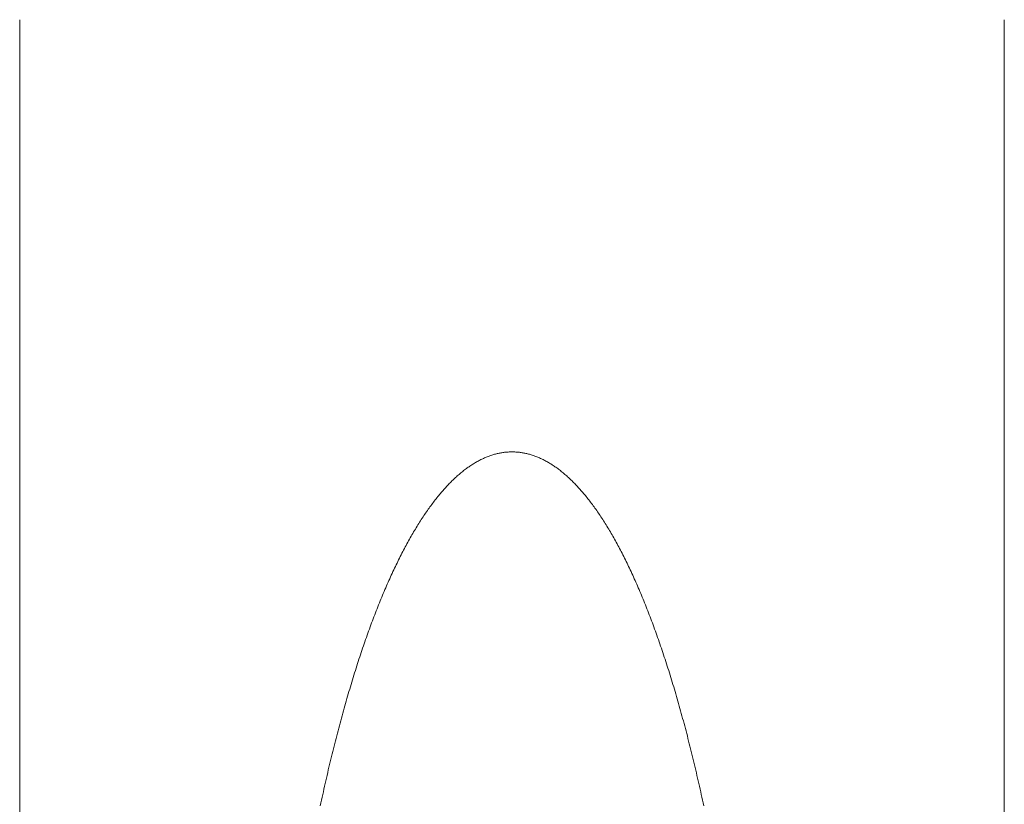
# Model space of a CAD drawing. Header units: millimetres. Extents: x 204754 to 495640, y -178579 to -98814.
# Tile 79 of 179: x 267032 to 267102, y -131110 to -131054. Entities that reach past the tile are written whole.
import ezdxf

# ---------------------------------------------------------------- set-up
doc = ezdxf.new("R2010")
doc.units = ezdxf.units.MM
doc.header["$MEASUREMENT"] = 0
doc.layers.get('0').update_dxf_attribs({"color": 252, "lineweight": 5})
doc.layers.add('P-SANR-FIXT_Nr_pióra__47', color=252, linetype='Continuous', lineweight=5)

# ---------------------------------------------------------------- blocks, each defined once
blk = doc.blocks.new('podkład 20251118')
at = {"layer": 'P-SANR-FIXT_Nr_pióra__47', "color": 252, "linetype": 'Continuous', "lineweight": 5}
for p, q in [((267031.78, -131145.698), (267031.78, -131054.269)), ((267101.96, -131054.269), (267101.96, -131145.698)), ((267101.96, -131054.269), (267101.96, -131110.853)), ((267064.455, -131085.703), (267064.39, -131085.739)), ((267064.52, -131085.668), (267064.455, -131085.703)), ((267064.585, -131085.634), (267064.52, -131085.668)), ((267064.65, -131085.602), (267064.585, -131085.634)), ((267064.715, -131085.57), (267064.65, -131085.602)), ((267064.78, -131085.539), (267064.715, -131085.57)), ((267064.845, -131085.509), (267064.78, -131085.539)), ((267064.91, -131085.48), (267064.845, -131085.509)), ((267064.975, -131085.451), (267064.91, -131085.48)), ((267065.04, -131085.424), (267064.975, -131085.451)), ((267065.105, -131085.398), (267065.04, -131085.424)), ((267065.171, -131085.373), (267065.105, -131085.398)), ((267065.236, -131085.348), (267065.171, -131085.373)), ((267065.301, -131085.325), (267065.236, -131085.348)), ((267065.366, -131085.303), (267065.301, -131085.325)), ((267065.431, -131085.281), (267065.366, -131085.303)), ((267065.497, -131085.261), (267065.431, -131085.281)), ((267065.562, -131085.241), (267065.497, -131085.261)), ((267065.627, -131085.223), (267065.562, -131085.241)), ((267065.693, -131085.205), (267065.627, -131085.223)), ((267065.758, -131085.188), (267065.693, -131085.205)), ((267065.823, -131085.172), (267065.758, -131085.188)), ((267065.889, -131085.158), (267065.823, -131085.172)), ((267065.954, -131085.144), (267065.889, -131085.158)), ((267066.019, -131085.131), (267065.954, -131085.144)), ((267066.085, -131085.119), (267066.019, -131085.131)), ((267066.15, -131085.108), (267066.085, -131085.119)), ((267066.216, -131085.098), (267066.15, -131085.108)), ((267066.281, -131085.089), (267066.216, -131085.098)), ((267066.347, -131085.081), (267066.281, -131085.089)), ((267066.412, -131085.074), (267066.347, -131085.081)), ((267066.477, -131085.067), (267066.412, -131085.074)), ((267066.543, -131085.062), (267066.477, -131085.067)), ((267066.608, -131085.058), (267066.543, -131085.062)), ((267066.674, -131085.055), (267066.608, -131085.058)), ((267066.739, -131085.052), (267066.674, -131085.055)), ((267066.805, -131085.051), (267066.739, -131085.052)), ((267066.87, -131085.05), (267066.805, -131085.051)), ((267066.936, -131085.051), (267066.87, -131085.05)), ((267067.001, -131085.052), (267066.936, -131085.051)), ((267067.067, -131085.055), (267067.001, -131085.052)), ((267067.132, -131085.058), (267067.067, -131085.055)), ((267067.198, -131085.062), (267067.132, -131085.058)), ((267067.263, -131085.067), (267067.198, -131085.062)), ((267067.328, -131085.074), (267067.263, -131085.067)), ((267067.394, -131085.081), (267067.328, -131085.074)), ((267067.459, -131085.089), (267067.394, -131085.081)), ((267067.525, -131085.098), (267067.459, -131085.089)), ((267067.59, -131085.108), (267067.525, -131085.098)), ((267067.656, -131085.119), (267067.59, -131085.108)), ((267067.721, -131085.131), (267067.656, -131085.119)), ((267067.786, -131085.144), (267067.721, -131085.131)), ((267067.852, -131085.158), (267067.786, -131085.144)), ((267067.917, -131085.172), (267067.852, -131085.158)), ((267067.982, -131085.188), (267067.917, -131085.172)), ((267068.048, -131085.205), (267067.982, -131085.188)), ((267068.113, -131085.223), (267068.048, -131085.205)), ((267068.178, -131085.241), (267068.113, -131085.223)), ((267068.244, -131085.261), (267068.178, -131085.241)), ((267068.309, -131085.281), (267068.244, -131085.261)), ((267068.374, -131085.303), (267068.309, -131085.281)), ((267068.439, -131085.325), (267068.374, -131085.303)), ((267068.505, -131085.348), (267068.439, -131085.325)), ((267068.57, -131085.373), (267068.505, -131085.348)), ((267068.635, -131085.398), (267068.57, -131085.373)), ((267068.7, -131085.424), (267068.635, -131085.398)), ((267068.765, -131085.451), (267068.7, -131085.424)), ((267068.83, -131085.48), (267068.765, -131085.451)), ((267068.895, -131085.509), (267068.83, -131085.48)), ((267068.961, -131085.539), (267068.895, -131085.509)), ((267069.026, -131085.57), (267068.961, -131085.539)), ((267069.09, -131085.602), (267069.026, -131085.57)), ((267069.155, -131085.634), (267069.09, -131085.602)), ((267069.22, -131085.668), (267069.155, -131085.634)), ((267069.285, -131085.703), (267069.22, -131085.668)), ((267069.35, -131085.739), (267069.285, -131085.703)), ((267063.422, -131086.387), (267063.358, -131086.438)), ((267063.486, -131086.338), (267063.422, -131086.387)), ((267063.55, -131086.289), (267063.486, -131086.338)), ((267063.615, -131086.241), (267063.55, -131086.289)), ((267063.679, -131086.194), (267063.615, -131086.241)), ((267063.744, -131086.148), (267063.679, -131086.194)), ((267063.808, -131086.103), (267063.744, -131086.148)), ((267063.873, -131086.058), (267063.808, -131086.103)), ((267063.937, -131086.015), (267063.873, -131086.058)), ((267064.002, -131085.973), (267063.937, -131086.015)), ((267064.067, -131085.931), (267064.002, -131085.973)), ((267064.131, -131085.891), (267064.067, -131085.931)), ((267064.196, -131085.851), (267064.131, -131085.891)), ((267064.261, -131085.813), (267064.196, -131085.851)), ((267064.326, -131085.775), (267064.261, -131085.813)), ((267064.39, -131085.739), (267064.326, -131085.775)), ((267069.415, -131085.775), (267069.35, -131085.739)), ((267069.48, -131085.813), (267069.415, -131085.775)), ((267069.545, -131085.852), (267069.48, -131085.813)), ((267069.609, -131085.891), (267069.545, -131085.852)), ((267069.674, -131085.931), (267069.609, -131085.891)), ((267069.739, -131085.973), (267069.674, -131085.931)), ((267069.803, -131086.015), (267069.739, -131085.973)), ((267069.868, -131086.058), (267069.803, -131086.015)), ((267069.932, -131086.103), (267069.868, -131086.058)), ((267069.997, -131086.148), (267069.932, -131086.103)), ((267070.061, -131086.194), (267069.997, -131086.148)), ((267070.126, -131086.241), (267070.061, -131086.194)), ((267070.19, -131086.289), (267070.126, -131086.241)), ((267070.254, -131086.338), (267070.19, -131086.289)), ((267070.319, -131086.387), (267070.254, -131086.338)), ((267070.383, -131086.438), (267070.319, -131086.387)), ((267062.654, -131087.058), (267062.591, -131087.12)), ((267062.718, -131086.997), (267062.654, -131087.058)), ((267062.782, -131086.937), (267062.718, -131086.997)), ((267062.845, -131086.878), (267062.782, -131086.937)), ((267062.909, -131086.82), (267062.845, -131086.878)), ((267062.973, -131086.763), (267062.909, -131086.82)), ((267063.037, -131086.706), (267062.973, -131086.763)), ((267063.101, -131086.651), (267063.037, -131086.706)), ((267063.165, -131086.596), (267063.101, -131086.651)), ((267063.229, -131086.543), (267063.165, -131086.596)), ((267063.293, -131086.49), (267063.229, -131086.543)), ((267063.358, -131086.438), (267063.293, -131086.49)), ((267070.447, -131086.49), (267070.383, -131086.438)), ((267070.511, -131086.543), (267070.447, -131086.49)), ((267070.575, -131086.596), (267070.511, -131086.543)), ((267070.639, -131086.651), (267070.575, -131086.596)), ((267070.703, -131086.706), (267070.639, -131086.651)), ((267070.767, -131086.762), (267070.703, -131086.706)), ((267070.831, -131086.82), (267070.767, -131086.762)), ((267070.895, -131086.878), (267070.831, -131086.82)), ((267070.959, -131086.937), (267070.895, -131086.878)), ((267071.022, -131086.997), (267070.959, -131086.937)), ((267071.086, -131087.058), (267071.022, -131086.997)), ((267071.15, -131087.12), (267071.086, -131087.058)), ((267061.958, -131087.791), (267061.895, -131087.863)), ((267062.021, -131087.72), (267061.958, -131087.791)), ((267062.084, -131087.65), (267062.021, -131087.72)), ((267062.147, -131087.58), (267062.084, -131087.65)), ((267062.21, -131087.512), (267062.147, -131087.58)), ((267062.273, -131087.444), (267062.21, -131087.512)), ((267062.337, -131087.378), (267062.273, -131087.444)), ((267062.4, -131087.312), (267062.337, -131087.378)), ((267062.464, -131087.247), (267062.4, -131087.312)), ((267062.527, -131087.183), (267062.464, -131087.247)), ((267062.591, -131087.12), (267062.527, -131087.183)), ((267071.213, -131087.183), (267071.15, -131087.12)), ((267071.277, -131087.247), (267071.213, -131087.183)), ((267071.34, -131087.312), (267071.277, -131087.247)), ((267071.404, -131087.377), (267071.34, -131087.312)), ((267071.467, -131087.444), (267071.404, -131087.377)), ((267071.53, -131087.512), (267071.467, -131087.444)), ((267071.593, -131087.58), (267071.53, -131087.512)), ((267071.657, -131087.649), (267071.593, -131087.58)), ((267071.72, -131087.72), (267071.657, -131087.649)), ((267071.783, -131087.791), (267071.72, -131087.72)), ((267071.846, -131087.863), (267071.783, -131087.791)), ((267061.394, -131088.473), (267061.331, -131088.553)), ((267061.456, -131088.394), (267061.394, -131088.473)), ((267061.518, -131088.315), (267061.456, -131088.394)), ((267061.581, -131088.237), (267061.518, -131088.315)), ((267061.644, -131088.161), (267061.581, -131088.237)), ((267061.706, -131088.085), (267061.644, -131088.161)), ((267061.769, -131088.01), (267061.706, -131088.085)), ((267061.832, -131087.936), (267061.769, -131088.01)), ((267061.895, -131087.863), (267061.832, -131087.936)), ((267071.909, -131087.936), (267071.846, -131087.863)), ((267071.971, -131088.01), (267071.909, -131087.936)), ((267072.034, -131088.085), (267071.971, -131088.01)), ((267072.097, -131088.161), (267072.034, -131088.085)), ((267072.159, -131088.237), (267072.097, -131088.161)), ((267072.222, -131088.315), (267072.159, -131088.237)), ((267072.284, -131088.393), (267072.222, -131088.315)), ((267072.347, -131088.473), (267072.284, -131088.393)), ((267072.409, -131088.553), (267072.347, -131088.473)), ((267060.897, -131089.141), (267060.835, -131089.229)), ((267060.959, -131089.054), (267060.897, -131089.141)), ((267061.021, -131088.969), (267060.959, -131089.054)), ((267061.083, -131088.884), (267061.021, -131088.969)), ((267061.145, -131088.8), (267061.083, -131088.884)), ((267061.207, -131088.717), (267061.145, -131088.8)), ((267061.269, -131088.635), (267061.207, -131088.717)), ((267061.331, -131088.553), (267061.269, -131088.635)), ((267072.471, -131088.635), (267072.409, -131088.553)), ((267072.534, -131088.717), (267072.471, -131088.635)), ((267072.596, -131088.8), (267072.534, -131088.717)), ((267072.658, -131088.884), (267072.596, -131088.8)), ((267072.72, -131088.969), (267072.658, -131088.884)), ((267072.782, -131089.054), (267072.72, -131088.969)), ((267072.843, -131089.141), (267072.782, -131089.054)), ((267072.905, -131089.229), (267072.843, -131089.141)), ((267060.406, -131089.867), (267060.345, -131089.962)), ((267060.467, -131089.773), (267060.406, -131089.867)), ((267060.528, -131089.68), (267060.467, -131089.773)), ((267060.589, -131089.588), (267060.528, -131089.68)), ((267060.651, -131089.497), (267060.589, -131089.588)), ((267060.712, -131089.406), (267060.651, -131089.497)), ((267060.774, -131089.317), (267060.712, -131089.406)), ((267060.835, -131089.229), (267060.774, -131089.317)), ((267072.967, -131089.317), (267072.905, -131089.229)), ((267073.028, -131089.407), (267072.967, -131089.317)), ((267073.09, -131089.497), (267073.028, -131089.407)), ((267073.151, -131089.588), (267073.09, -131089.497)), ((267073.212, -131089.68), (267073.151, -131089.588)), ((267073.274, -131089.773), (267073.212, -131089.68)), ((267073.335, -131089.867), (267073.274, -131089.773)), ((267073.396, -131089.962), (267073.335, -131089.867)), ((267059.98, -131090.549), (267059.92, -131090.65)), ((267060.041, -131090.449), (267059.98, -131090.549)), ((267060.101, -131090.349), (267060.041, -131090.449)), ((267060.162, -131090.251), (267060.101, -131090.349)), ((267060.223, -131090.154), (267060.162, -131090.251)), ((267060.284, -131090.057), (267060.223, -131090.154)), ((267060.345, -131089.962), (267060.284, -131090.057)), ((267073.457, -131090.057), (267073.396, -131089.962)), ((267073.518, -131090.154), (267073.457, -131090.057)), ((267073.579, -131090.251), (267073.518, -131090.154)), ((267073.639, -131090.35), (267073.579, -131090.251)), ((267073.7, -131090.449), (267073.639, -131090.35)), ((267073.76, -131090.549), (267073.7, -131090.449)), ((267073.821, -131090.65), (267073.76, -131090.549)), ((267059.559, -131091.274), (267059.499, -131091.381)), ((267059.619, -131091.167), (267059.559, -131091.274)), ((267059.679, -131091.062), (267059.619, -131091.167)), ((267059.739, -131090.958), (267059.679, -131091.062)), ((267059.799, -131090.854), (267059.739, -131090.958)), ((267059.859, -131090.751), (267059.799, -131090.854)), ((267059.92, -131090.65), (267059.859, -131090.751)), ((267073.881, -131090.752), (267073.821, -131090.65)), ((267073.941, -131090.854), (267073.881, -131090.752)), ((267074.002, -131090.958), (267073.941, -131090.854)), ((267074.062, -131091.063), (267074.002, -131090.958)), ((267074.122, -131091.168), (267074.062, -131091.063)), ((267074.182, -131091.274), (267074.122, -131091.168)), ((267074.241, -131091.381), (267074.182, -131091.274)), ((267059.202, -131091.929), (267059.143, -131092.042)), ((267059.261, -131091.818), (267059.202, -131091.929)), ((267059.321, -131091.707), (267059.261, -131091.818)), ((267059.38, -131091.598), (267059.321, -131091.707)), ((267059.44, -131091.489), (267059.38, -131091.598)), ((267059.499, -131091.381), (267059.44, -131091.489)), ((267074.301, -131091.489), (267074.241, -131091.381)), ((267074.361, -131091.598), (267074.301, -131091.489)), ((267074.42, -131091.708), (267074.361, -131091.598)), ((267074.479, -131091.818), (267074.42, -131091.708)), ((267074.539, -131091.93), (267074.479, -131091.818)), ((267074.598, -131092.042), (267074.539, -131091.93)), ((267058.848, -131092.616), (267058.79, -131092.734)), ((267058.907, -131092.499), (267058.848, -131092.616)), ((267058.966, -131092.384), (267058.907, -131092.499)), ((267059.025, -131092.269), (267058.966, -131092.384)), ((267059.084, -131092.155), (267059.025, -131092.269)), ((267059.143, -131092.042), (267059.084, -131092.155)), ((267074.657, -131092.155), (267074.598, -131092.042)), ((267074.716, -131092.269), (267074.657, -131092.155)), ((267074.775, -131092.384), (267074.716, -131092.269)), ((267074.834, -131092.5), (267074.775, -131092.384)), ((267074.892, -131092.616), (267074.834, -131092.5)), ((267074.951, -131092.734), (267074.892, -131092.616)), ((267058.498, -131093.334), (267058.441, -131093.457)), ((267058.557, -131093.212), (267058.498, -131093.334)), ((267058.615, -131093.091), (267058.557, -131093.212)), ((267058.673, -131092.971), (267058.615, -131093.091)), ((267058.731, -131092.852), (267058.673, -131092.971)), ((267058.79, -131092.734), (267058.731, -131092.852)), ((267075.009, -131092.852), (267074.951, -131092.734)), ((267075.068, -131092.971), (267075.009, -131092.852)), ((267075.126, -131093.091), (267075.068, -131092.971)), ((267075.184, -131093.212), (267075.126, -131093.091)), ((267075.242, -131093.334), (267075.184, -131093.212)), ((267075.3, -131093.456), (267075.242, -131093.334)), ((267058.153, -131094.082), (267058.095, -131094.21)), ((267058.21, -131093.955), (267058.153, -131094.082)), ((267058.267, -131093.829), (267058.21, -131093.955)), ((267058.325, -131093.704), (267058.267, -131093.829)), ((267058.383, -131093.58), (267058.325, -131093.704)), ((267058.441, -131093.457), (267058.383, -131093.58)), ((267075.358, -131093.579), (267075.3, -131093.456)), ((267075.415, -131093.704), (267075.358, -131093.579)), ((267075.473, -131093.829), (267075.415, -131093.704)), ((267075.53, -131093.955), (267075.473, -131093.829)), ((267075.588, -131094.081), (267075.53, -131093.955)), ((267075.645, -131094.209), (267075.588, -131094.081)), ((267057.868, -131094.729), (267057.811, -131094.861)), ((267057.924, -131094.598), (267057.868, -131094.729)), ((267057.981, -131094.468), (267057.924, -131094.598)), ((267058.038, -131094.338), (267057.981, -131094.468)), ((267058.095, -131094.21), (267058.038, -131094.338)), ((267075.702, -131094.337), (267075.645, -131094.209)), ((267075.759, -131094.467), (267075.702, -131094.337)), ((267075.816, -131094.597), (267075.759, -131094.467)), ((267075.872, -131094.727), (267075.816, -131094.597)), ((267075.929, -131094.859), (267075.872, -131094.727)), ((267057.53, -131095.532), (267057.474, -131095.668)), ((267057.586, -131095.396), (267057.53, -131095.532)), ((267057.642, -131095.261), (267057.586, -131095.396)), ((267057.698, -131095.127), (267057.642, -131095.261)), ((267057.754, -131094.993), (267057.698, -131095.127)), ((267057.811, -131094.861), (267057.754, -131094.993)), ((267075.986, -131094.992), (267075.929, -131094.859)), ((267076.042, -131095.125), (267075.986, -131094.992)), ((267076.098, -131095.259), (267076.042, -131095.125)), ((267076.154, -131095.394), (267076.098, -131095.259)), ((267076.21, -131095.53), (267076.154, -131095.394)), ((267076.266, -131095.667), (267076.21, -131095.53)), ((267057.251, -131096.223), (267057.196, -131096.364)), ((267057.307, -131096.083), (267057.251, -131096.223)), ((267057.362, -131095.944), (267057.307, -131096.083)), ((267057.418, -131095.806), (267057.362, -131095.944)), ((267057.474, -131095.668), (267057.418, -131095.806)), ((267076.322, -131095.804), (267076.266, -131095.667)), ((267076.378, -131095.943), (267076.322, -131095.804)), ((267076.433, -131096.082), (267076.378, -131095.943)), ((267076.489, -131096.222), (267076.433, -131096.082)), ((267076.544, -131096.362), (267076.489, -131096.222)), ((267056.976, -131096.934), (267056.922, -131097.079)), ((267057.031, -131096.791), (267056.976, -131096.934)), ((267057.086, -131096.648), (267057.031, -131096.791)), ((267057.141, -131096.505), (267057.086, -131096.648)), ((267057.196, -131096.364), (267057.141, -131096.505)), ((267076.599, -131096.504), (267076.544, -131096.362)), ((267076.654, -131096.646), (267076.599, -131096.504)), ((267076.709, -131096.789), (267076.654, -131096.646)), ((267076.764, -131096.933), (267076.709, -131096.789)), ((267076.818, -131097.078), (267076.764, -131096.933)), ((267056.759, -131097.518), (267056.705, -131097.665)), ((267056.813, -131097.371), (267056.759, -131097.518)), ((267056.867, -131097.225), (267056.813, -131097.371)), ((267056.922, -131097.079), (267056.867, -131097.225)), ((267076.873, -131097.224), (267076.818, -131097.078)), ((267076.927, -131097.37), (267076.873, -131097.224)), ((267076.982, -131097.517), (267076.927, -131097.37)), ((267077.036, -131097.665), (267076.982, -131097.517)), ((267056.49, -131098.264), (267056.437, -131098.416)), ((267056.543, -131098.113), (267056.49, -131098.264)), ((267056.597, -131097.963), (267056.543, -131098.113)), ((267056.651, -131097.814), (267056.597, -131097.963)), ((267056.705, -131097.665), (267056.651, -131097.814)), ((267077.09, -131097.814), (267077.036, -131097.665)), ((267077.144, -131097.963), (267077.09, -131097.814)), ((267077.197, -131098.114), (267077.144, -131097.963)), ((267077.251, -131098.265), (267077.197, -131098.114)), ((267077.304, -131098.417), (267077.251, -131098.265)), ((267056.225, -131099.03), (267056.172, -131099.185)), ((267056.277, -131098.875), (267056.225, -131099.03)), ((267056.33, -131098.721), (267056.277, -131098.875)), ((267056.383, -131098.568), (267056.33, -131098.721)), ((267056.437, -131098.416), (267056.383, -131098.568)), ((267077.358, -131098.57), (267077.304, -131098.417)), ((267077.411, -131098.723), (267077.358, -131098.57)), ((267077.464, -131098.877), (267077.411, -131098.723)), ((267077.517, -131099.032), (267077.464, -131098.877)), ((267077.569, -131099.188), (267077.517, -131099.032)), ((267056.015, -131099.656), (267055.963, -131099.814)), ((267056.067, -131099.498), (267056.015, -131099.656)), ((267056.119, -131099.341), (267056.067, -131099.498)), ((267056.172, -131099.185), (267056.119, -131099.341)), ((267077.622, -131099.345), (267077.569, -131099.188)), ((267077.674, -131099.502), (267077.622, -131099.345)), ((267077.727, -131099.66), (267077.674, -131099.502)), ((267077.779, -131099.819), (267077.727, -131099.66)), ((267055.808, -131100.294), (267055.756, -131100.456)), ((267055.859, -131100.133), (267055.808, -131100.294)), ((267055.911, -131099.973), (267055.859, -131100.133)), ((267055.963, -131099.814), (267055.911, -131099.973)), ((267077.831, -131099.979), (267077.779, -131099.819)), ((267077.883, -131100.139), (267077.831, -131099.979)), ((267077.935, -131100.3), (267077.883, -131100.139)), ((267077.986, -131100.462), (267077.935, -131100.3)), ((267055.552, -131101.109), (267055.501, -131101.274)), ((267055.603, -131100.944), (267055.552, -131101.109)), ((267055.654, -131100.781), (267055.603, -131100.944)), ((267055.705, -131100.618), (267055.654, -131100.781)), ((267055.756, -131100.456), (267055.705, -131100.618)), ((267078.038, -131100.624), (267077.986, -131100.462)), ((267078.089, -131100.788), (267078.038, -131100.624)), ((267078.14, -131100.952), (267078.089, -131100.788)), ((267078.191, -131101.117), (267078.14, -131100.952)), ((267078.242, -131101.282), (267078.191, -131101.117)), ((267055.35, -131101.774), (267055.3, -131101.942)), ((267055.4, -131101.606), (267055.35, -131101.774)), ((267055.451, -131101.44), (267055.4, -131101.606)), ((267055.501, -131101.274), (267055.451, -131101.44)), ((267078.293, -131101.448), (267078.242, -131101.282)), ((267078.343, -131101.615), (267078.293, -131101.448)), ((267078.393, -131101.783), (267078.343, -131101.615)), ((267078.444, -131101.952), (267078.393, -131101.783)), ((267055.15, -131102.451), (267055.101, -131102.622)), ((267055.2, -131102.28), (267055.15, -131102.451)), ((267055.25, -131102.111), (267055.2, -131102.28)), ((267055.3, -131101.942), (267055.25, -131102.111)), ((267078.494, -131102.121), (267078.444, -131101.952)), ((267078.544, -131102.291), (267078.494, -131102.121)), ((267078.593, -131102.461), (267078.544, -131102.291)), ((267078.643, -131102.632), (267078.593, -131102.461)), ((267054.953, -131103.139), (267054.904, -131103.313)), ((267055.002, -131102.966), (267054.953, -131103.139)), ((267055.051, -131102.794), (267055.002, -131102.966)), ((267055.101, -131102.622), (267055.051, -131102.794)), ((267078.692, -131102.804), (267078.643, -131102.632)), ((267078.742, -131102.977), (267078.692, -131102.804)), ((267078.791, -131103.15), (267078.742, -131102.977)), ((267078.84, -131103.324), (267078.791, -131103.15)), ((267054.758, -131103.839), (267054.71, -131104.016)), ((267054.807, -131103.663), (267054.758, -131103.839)), ((267054.855, -131103.488), (267054.807, -131103.663)), ((267054.904, -131103.313), (267054.855, -131103.488)), ((267078.888, -131103.499), (267078.84, -131103.324)), ((267078.937, -131103.674), (267078.888, -131103.499)), ((267078.985, -131103.851), (267078.937, -131103.674)), ((267079.034, -131104.027), (267078.985, -131103.851)), ((267054.566, -131104.551), (267054.519, -131104.731)), ((267054.614, -131104.372), (267054.566, -131104.551)), ((267054.662, -131104.194), (267054.614, -131104.372)), ((267054.71, -131104.016), (267054.662, -131104.194)), ((267079.082, -131104.205), (267079.034, -131104.027)), ((267079.13, -131104.383), (267079.082, -131104.205)), ((267079.177, -131104.562), (267079.13, -131104.383)), ((267079.225, -131104.741), (267079.177, -131104.562)), ((267054.376, -131105.274), (267054.329, -131105.457)), ((267054.424, -131105.093), (267054.376, -131105.274)), ((267054.471, -131104.911), (267054.424, -131105.093)), ((267054.519, -131104.731), (267054.471, -131104.911)), ((267079.272, -131104.922), (267079.225, -131104.741)), ((267079.32, -131105.102), (267079.272, -131104.922)), ((267079.367, -131105.284), (267079.32, -131105.102)), ((267079.414, -131105.466), (267079.367, -131105.284)), ((267054.189, -131106.009), (267054.143, -131106.194)), ((267054.236, -131105.824), (267054.189, -131106.009)), ((267054.283, -131105.64), (267054.236, -131105.824)), ((267054.329, -131105.457), (267054.283, -131105.64)), ((267079.46, -131105.649), (267079.414, -131105.466)), ((267079.507, -131105.833), (267079.46, -131105.649)), ((267079.554, -131106.017), (267079.507, -131105.833)), ((267079.6, -131106.202), (267079.554, -131106.017)), ((267054.005, -131106.755), (267053.959, -131106.943)), ((267054.051, -131106.567), (267054.005, -131106.755)), ((267054.097, -131106.381), (267054.051, -131106.567)), ((267054.143, -131106.194), (267054.097, -131106.381)), ((267079.646, -131106.388), (267079.6, -131106.202)), ((267079.692, -131106.574), (267079.646, -131106.388)), ((267079.738, -131106.761), (267079.692, -131106.574)), ((267079.783, -131106.949), (267079.738, -131106.761)), ((267053.868, -131107.322), (267053.823, -131107.512)), ((267053.913, -131107.132), (267053.868, -131107.322)), ((267053.959, -131106.943), (267053.913, -131107.132)), ((267079.829, -131107.138), (267079.783, -131106.949)), ((267079.874, -131107.327), (267079.829, -131107.138)), ((267079.919, -131107.517), (267079.874, -131107.327)), ((267053.688, -131108.087), (267053.643, -131108.28)), ((267053.733, -131107.895), (267053.688, -131108.087)), ((267053.778, -131107.703), (267053.733, -131107.895)), ((267053.823, -131107.512), (267053.778, -131107.703)), ((267079.964, -131107.707), (267079.919, -131107.517)), ((267080.009, -131107.899), (267079.964, -131107.707)), ((267080.054, -131108.091), (267080.009, -131107.899)), ((267080.098, -131108.283), (267080.054, -131108.091)), ((267053.51, -131108.864), (267053.467, -131109.06)), ((267053.555, -131108.669), (267053.51, -131108.864)), ((267053.599, -131108.474), (267053.555, -131108.669)), ((267053.643, -131108.28), (267053.599, -131108.474)), ((267080.142, -131108.477), (267080.098, -131108.283)), ((267080.187, -131108.671), (267080.142, -131108.477)), ((267080.231, -131108.866), (267080.187, -131108.671)), ((267080.274, -131109.061), (267080.231, -131108.866)), ((267053.379, -131109.453), (267053.336, -131109.651)), ((267053.423, -131109.256), (267053.379, -131109.453)), ((267053.467, -131109.06), (267053.423, -131109.256)), ((267080.318, -131109.257), (267080.274, -131109.061)), ((267080.362, -131109.454), (267080.318, -131109.257)), ((267080.405, -131109.652), (267080.362, -131109.454)), ((267053.249, -131110.049), (267053.206, -131110.249)), ((267053.292, -131109.85), (267053.249, -131110.049)), ((267053.336, -131109.651), (267053.292, -131109.85)), ((267080.448, -131109.85), (267080.405, -131109.652)), ((267080.491, -131110.049), (267080.448, -131109.85)), ((267080.534, -131110.249), (267080.491, -131110.049))]:
    blk.add_line(p, q, dxfattribs=at)

msp = doc.modelspace()

# ---------------------------------------------------------------- block references
msp.add_blockref('podkład 20251118', (0, 0))

doc.saveas('drawing.dxf')
